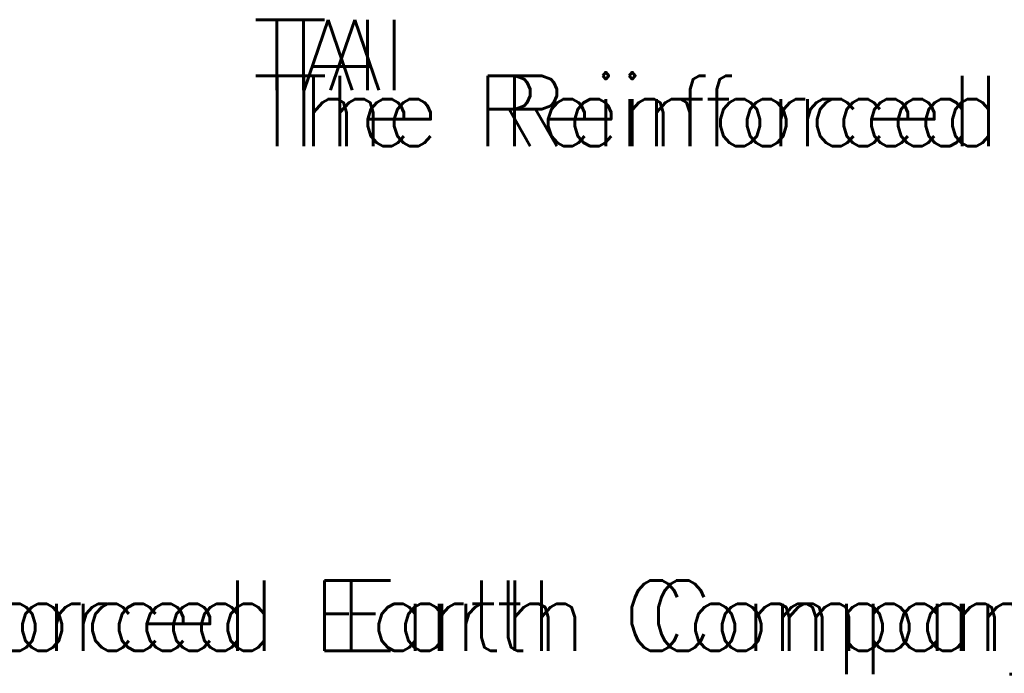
# Model space of a CAD drawing. Extents: x -21 to 2859, y -18 to 3983.
# Tile 45 of 47: x 467 to 732, y 306 to 483. Entities that reach past the tile are written whole.
import ezdxf

# ---------------------------------------------------------------- set-up
doc = ezdxf.new("R2010")
doc.units = 0
doc.header["$LTSCALE"] = 25.4
doc.header["$MEASUREMENT"] = 0
doc.layers.add('PAN_AREA', color=1, linetype='CONTINUOUS')
doc.layers.add('TRASH', color=1, linetype='CONTINUOUS')
doc.styles.add('TXT_SHX', font='txt.shx')

msp = doc.modelspace()

# ---------------------------------------------------------------- texts
at = {"layer": 'PAN_AREA', "color": 3, "linetype": 'CONTINUOUS', "style": 'TXT_SHX'}
for s, p in [('TAI', (536.96, 463.52)), ('The Reinforced Earth Company', (537.03, 448.41)), ('The Reinforced Earth Company', (341.7, 312.28))]:
    msp.add_text(s, height=19, dxfattribs=at).set_placement(p)
at = {"layer": 'TRASH', "color": 3, "linetype": 'CONTINUOUS', "style": 'TXT_SHX'}
for s, p in [('TAI', (529.78, 463.52)), ('TAI', (529.78, 463.52)), ('The Reinforced Earth Company', (529.86, 448.41)), ('The Reinforced Earth Company', (529.86, 448.41)), ('The Reinforced Earth Company', (334.52, 312.28)), ('The Reinforced Earth Company', (334.52, 312.28))]:
    msp.add_text(s, height=19, dxfattribs=at).set_placement(p)

doc.saveas('drawing.dxf')
